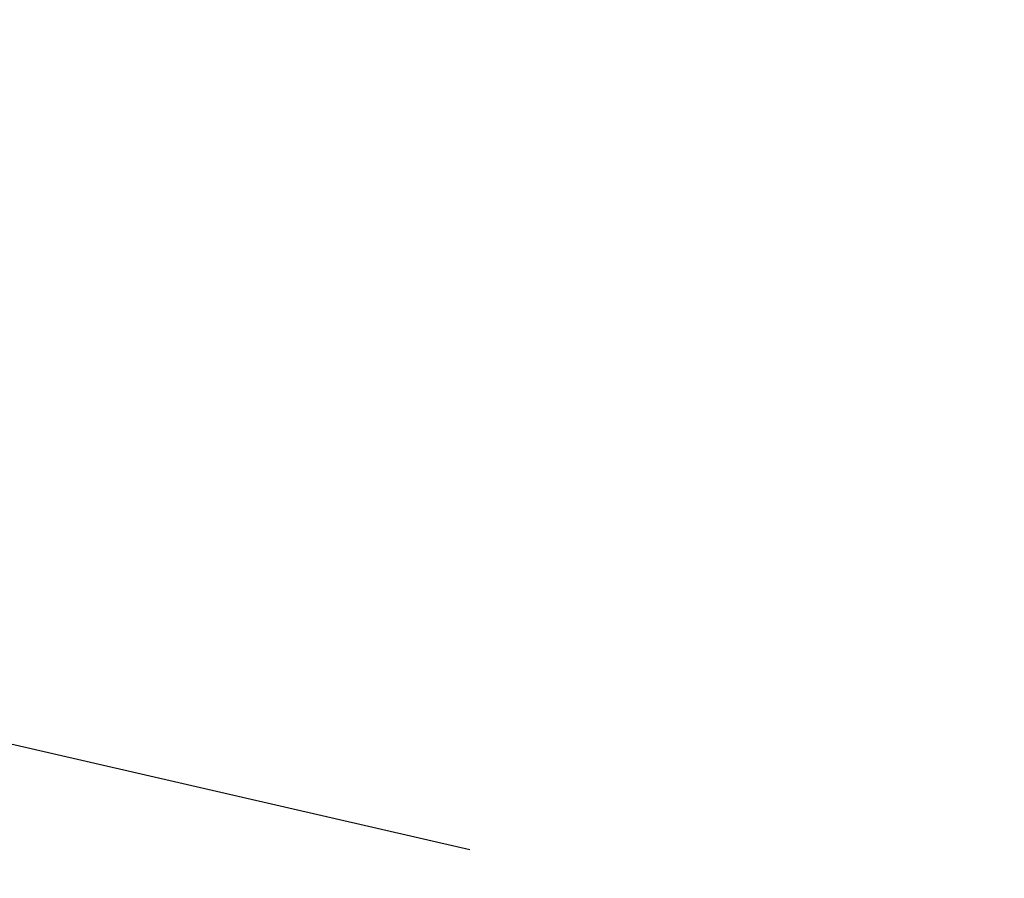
# Model space of a CAD drawing. Header units: feet. Extents: x 0 to 152508, y 0 to 59424.
# Tile 68 of 122: x 152376.15 to 152378.22, y 59277.6 to 59279.4. Entities that reach past the tile are written whole.
import ezdxf
from ezdxf import colors
from ezdxf.entities.mleader import LeaderData, LeaderLine
from ezdxf.math import Vec2, Vec3

# ---------------------------------------------------------------- set-up
doc = ezdxf.new("R2010")
doc.units = ezdxf.units.FT
doc.header["$LTSCALE"] = 0.05
doc.header["$MEASUREMENT"] = 0
doc.layers.add('Bridge plan$0$BR_P_Sub_Foot_Hidden', color=252, linetype='Continuous', lineweight=13)
doc.layers.add('Trellis Base$0$L-ANNO-NOTE', color=30, linetype='Continuous')
doc.styles.add('Trellis Base$0$ARIAL', font='arial.ttf', dxfattribs={"width": 0.9})

# ---------------------------------------------------------------- blocks, each defined once
blk = doc.blocks.new('Bridge plan')
at = {"layer": 'Bridge plan$0$BR_P_Sub_Foot_Hidden', "lineweight": -3}
blk.add_line((1828116.1604, 711478.9183), (1828101.5428, 711482.2838), dxfattribs=at)
blk = doc.blocks.new('Trellis Base')
blk.add_blockref('Bridge plan', (-1675739.0633, -652201.2631))
at = {"layer": 'Trellis Base$0$L-ANNO-NOTE'}
ml = blk.add_multileader_mtext('Standard', dxfattribs=at)
ml.set_content('W. LIVINGSTON AVENUE', color=11, style='Trellis Base$0$ARIAL')
ml.set_leader_properties()
ml.build(insert=Vec2(0, 0))
ml.multileader.update_dxf_attribs({"has_dogleg": 0, "dogleg_length": 0.36, "arrow_head_size": 1.25, "scale": 10})
ctx = ml.context
ctx.base_point, ctx.scale, ctx.char_height, ctx.arrow_head_size, ctx.landing_gap_size, ctx.plane_origin, ctx.plane_x_axis, ctx.plane_y_axis = Vec3(152493.4333, 59387.8699), 10, 1.25, 1.25, 0.5, Vec3(152496.4817, 59382.3139), Vec3(0.234739, 0.972058), Vec3(-0.972058, 0.234739)
notes = []
notes.append((ctx, [(0, (0, 0, 0), (0, 0), (1, 0), 1, [])]))
ctx.mtext.insert, ctx.mtext.text_direction, ctx.mtext.rotation, ctx.mtext.flow_direction = Vec3(152492.9328, 59388.5051), Vec3(0.234739, 0.972058), 1.333846, 5
ml = blk.add_multileader_mtext('Standard', dxfattribs=at)
ml.set_content('S. FRONT STREET', color=11, style='Trellis Base$0$ARIAL')
ml.set_leader_properties()
ml.build(insert=Vec2(0, 0))
ml.multileader.update_dxf_attribs({"has_dogleg": 0, "dogleg_length": 0.36, "arrow_head_size": 1.25, "scale": 10})
ctx = ml.context
ctx.base_point, ctx.scale, ctx.char_height, ctx.arrow_head_size, ctx.landing_gap_size, ctx.plane_origin = Vec3(152391.6985, 59316.6024), 10, 1.25, 1.25, 0.5, Vec3(152387.0132, 59312.335)
notes.append((ctx, [(0, (0, 0, 0), (0, 0), (1, 0), 1, [])]))
ctx.mtext.insert, ctx.mtext.flow_direction = Vec3(152392.1985, 59317.2381), 5
for ctx, leaders in notes:
    for number, flags, end, landing, length, lines in leaders:
        leader = LeaderData()
        leader.index, (leader.has_last_leader_line, leader.has_dogleg_vector, leader.attachment_direction) = number, flags
        leader.last_leader_point, leader.dogleg_vector, leader.dogleg_length = Vec3(end), Vec3(landing), length
        for number, points, colour, breaks in lines:
            line = LeaderLine()
            line.index, line.vertices, line.color, line.breaks = number, Vec3.list(points), colors.encode_raw_color(colour), breaks
            leader.lines.append(line)
        ctx.leaders.append(leader)

msp = doc.modelspace()

# ---------------------------------------------------------------- block references
msp.add_blockref('Trellis Base', (0, 0))

doc.saveas('drawing.dxf')
